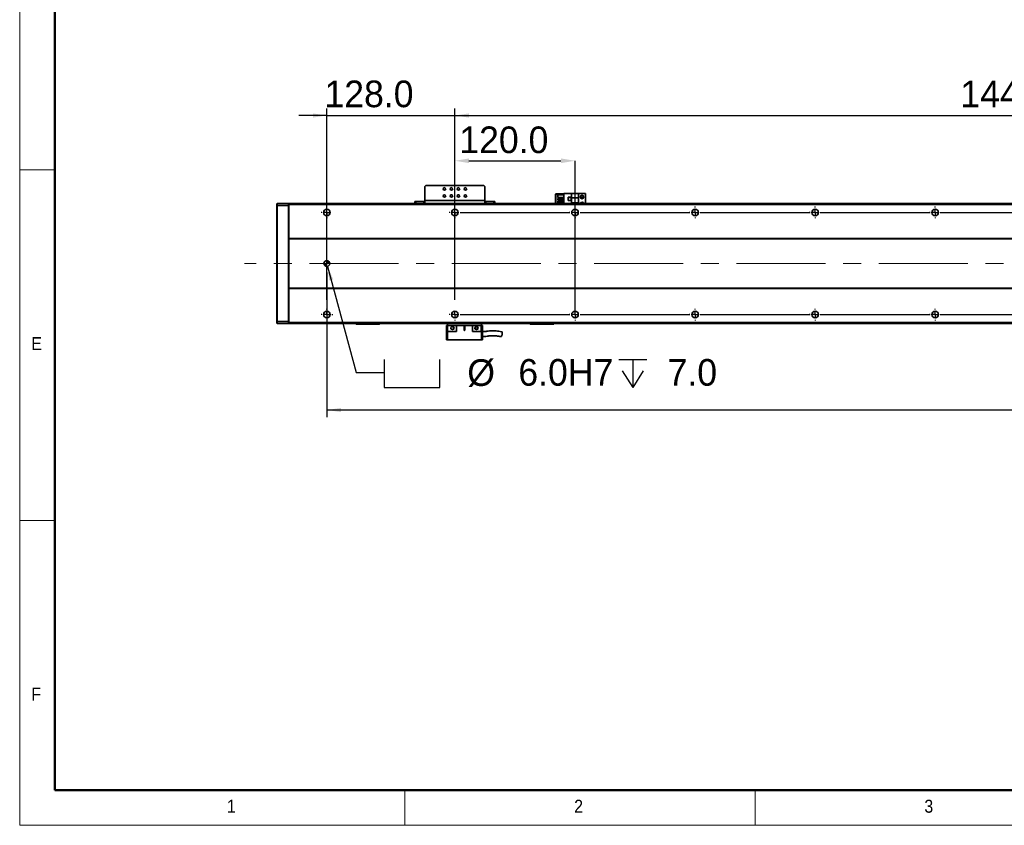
# Model space of a CAD drawing. Header units: millimetres. Extents: x 35 to 2905, y 35 to 2044.
# Tile 1 of 9: x 35 to 1019, y 35 to 839. Entities that reach past the tile are written whole.
import ezdxf

# ---------------------------------------------------------------- set-up
doc = ezdxf.new("R2010")
doc.units = ezdxf.units.MM
doc.header["$LTSCALE"] = 7
doc.header["$PDSIZE"] = -1
doc.linetypes.add('CENTERX2', pattern=[20.32, 12.7, -2.54, 2.54, -2.54])
doc.layers.add('黑色实线', color=7, linetype='Continuous')
doc.styles.add('SLDTEXTSTYLE1', font='Gothic.ttf', dxfattribs={"width": 0.913})
doc.styles.add('SLDTEXTSTYLE8', font='txt')
doc.styles.add('SLDTEXTSTYLE9', font='txt', dxfattribs={"bigfont": 'bigfont'})
doc.dimstyles.new('SLDDIMSTYLE0', dxfattribs={"dimtxt": 26.6, "dimasz": 14, "dimexe": 0, "dimexo": 0.0625, "dimgap": 6.65, "dimtad": 2, "dimdec": 1, "dimrnd": 1e-09, "dimzin": 4, "dimdsep": 46, "dimtxsty": 'SLDTEXTSTYLE8', "dimsah": 1, "dimcen": 0.09, "dimadec": 0, "dimazin": 1, "dimtfac": 1, "dimtdec": 1, "dimtmove": 0, "dimatfit": 0, "dimfxl": 0, "dimfrac": 2, "dimtolj": 1, "dimtzin": 12, "dimarcsym": 0})
doc.dimstyles.new('SLDDIMSTYLE3', dxfattribs={"dimtxt": 26.6, "dimasz": 14, "dimexe": 0, "dimexo": 0.0625, "dimgap": 6.65, "dimtad": 2, "dimdec": 1, "dimrnd": 1e-09, "dimzin": 4, "dimdsep": 46, "dimtxsty": 'SLDTEXTSTYLE8', "dimsah": 1, "dimcen": 0.09, "dimadec": 0, "dimazin": 1, "dimtfac": 1, "dimtdec": 1, "dimtofl": 0, "dimtmove": 0, "dimatfit": 3, "dimfxl": 0, "dimfrac": 2, "dimtolj": 1, "dimtzin": 12, "dimarcsym": 0})
doc.dimstyles.new('SLDDIMSTYLE7', dxfattribs={"dimtxt": 26.6, "dimasz": 14, "dimexe": 0, "dimexo": 0.0625, "dimgap": 6.65, "dimtad": 0, "dimtih": 1, "dimtoh": 1, "dimdec": 1, "dimrnd": 1e-09, "dimzin": 4, "dimdsep": 46, "dimtxsty": 'SLDTEXTSTYLE8', "dimsah": 1, "dimcen": 0, "dimadec": 0, "dimazin": 1, "dimtfac": 1, "dimtdec": 1, "dimtofl": 0, "dimtmove": 0, "dimatfit": 3, "dimfxl": 0, "dimfrac": 2, "dimtolj": 1, "dimtzin": 12, "dimarcsym": 0})

# ---------------------------------------------------------------- blocks, each defined once
blk = doc.blocks.new('SW_SYMBOL_HOLE_SPOT')
at = {"layer": '黑色实线', "color": 0}
for p, q in [((0, 6125), (0, 525)), ((11200, 525), (11200, 6125)), ((0, 525), (11200, 525))]:
    blk.add_line(p, q, dxfattribs=at)
blk = doc.blocks.new('SW_SYMBOL_HOLE_DEPTH')
at = {"layer": '黑色实线', "color": 0}
for p, q in [((0, 6125), (5600, 6125)), ((2800, 6125), (2800, 525)), ((700, 3885), (2800, 525)), ((4900, 3885), (2800, 525))]:
    blk.add_line(p, q, dxfattribs=at)
blk = doc.blocks.new('_D_27')
at = {"layer": '黑色实线'}
for p, q in [((342.76, 593.1), (371.13, 487.21)), ((371.13, 487.21), (399.13, 487.21))]:
    blk.add_line(p, q, dxfattribs=at)
blk.add_solid([(342.76, 593.1), (344.35, 579.03), (348.41, 580.12)], dxfattribs=at)
at = {"layer": '黑色实线', "xscale": 0.004985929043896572, "yscale": 0.004985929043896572, "zscale": 0.004985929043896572}
for name, p in [('SW_SYMBOL_HOLE_SPOT', (399.13, 469.6)), ('SW_SYMBOL_HOLE_DEPTH', (633.7, 469.6))]:
    blk.add_blockref(name, p, dxfattribs=at)
at = {"layer": '黑色实线', "char_height": 26.6, "attachment_point": 1, "style": 'SLDTEXTSTYLE8'}
for s, insert in [('%%c', (482.36, 500.35)), (' 6.0H7 ', (523.46, 500.61)), (' 7.0', (672.63, 500.61))]:
    blk.add_mtext(s, dxfattribs=dict(at, insert=insert))
blk = doc.blocks.new('_D_28')
at = {"layer": '黑色实线'}
for p, q in [((469.98, 559.73), (469.98, 750.8)), ((1909.98, 559.73), (1909.98, 750.8)), ((469.98, 743.8), (1909.98, 743.8))]:
    blk.add_line(p, q, dxfattribs=at)
for points in [[(469.98, 743.8), (483.98, 741.7), (483.98, 745.9)], [(1909.98, 743.8), (1895.98, 745.9), (1895.98, 741.7)]]:
    blk.add_solid(points, dxfattribs=at)
at = {"layer": '黑色实线', "char_height": 26.6, "attachment_point": 1}
for s, insert, style in [('1440.0', (975.1, 778.7), 'SLDTEXTSTYLE8'), ('=12×120.0（PITCH）', (1079.06, 778.7), 'SLDTEXTSTYLE9')]:
    blk.add_mtext(s, dxfattribs=dict(at, insert=insert, style=style))
blk = doc.blocks.new('_D_29')
at = {"layer": '黑色实线'}
for p, q in [((341.98, 559.73), (341.98, 750.8)), ((469.98, 559.73), (469.98, 750.8)), ((341.98, 743.8), (313.98, 743.8)), ((341.98, 743.8), (469.98, 743.8)), ((469.98, 743.8), (497.98, 743.8))]:
    blk.add_line(p, q, dxfattribs=at)
for points in [[(341.98, 743.8), (327.98, 745.9), (327.98, 741.7)], [(469.98, 743.8), (483.98, 741.7), (483.98, 745.9)]]:
    blk.add_solid(points, dxfattribs=at)
at = {"layer": '黑色实线', "insert": (339.58, 778.7), "char_height": 26.6, "attachment_point": 1, "style": 'SLDTEXTSTYLE8'}
blk.add_mtext('128.0', dxfattribs=at)
blk = doc.blocks.new('_D_32')
at = {"layer": '黑色实线'}
for p, q in [((341.98, 587.11), (341.98, 442.7)), ((2037.98, 581.57), (2037.98, 442.7)), ((2037.98, 449.7), (341.98, 449.7))]:
    blk.add_line(p, q, dxfattribs=at)
for points in [[(341.98, 449.7), (355.98, 447.6), (355.98, 451.8)], [(2037.98, 449.7), (2023.98, 451.8), (2023.98, 447.6)]]:
    blk.add_solid(points, dxfattribs=at)
at = {"layer": '黑色实线', "insert": (1127.05, 484.6), "char_height": 26.6, "attachment_point": 1, "style": 'SLDTEXTSTYLE8'}
blk.add_mtext('1696.0', dxfattribs=at)
blk = doc.blocks.new('_D_35')
at = {"layer": 'Defpoints', "color": 0}
for p in [(589.98, 698.59), (469.98, 652.84), (589.98, 545)]:
    blk.add_point(p, dxfattribs=at)
at = {"layer": '黑色实线', "color": 0, "lineweight": -2}
for p, q in [((469.98, 652.9), (469.98, 698.59)), ((483.98, 698.59), (575.98, 698.59)), ((589.98, 545.06), (589.98, 698.59))]:
    blk.add_line(p, q, dxfattribs=at)
at = {"layer": '黑色实线', "color": 0}
for points in [[(483.98, 700.93), (483.98, 696.26), (469.98, 698.59)], [(575.98, 700.93), (575.98, 696.26), (589.98, 698.59)]]:
    blk.add_solid(points, dxfattribs=at)
at = {"layer": '黑色实线', "color": 0, "insert": (518.87, 732.86), "char_height": 26.6, "attachment_point": 2, "style": 'SLDTEXTSTYLE8'}
blk.add_mtext('\\A1;120.0', dxfattribs=at)
blk = doc.blocks.new('SW_CENTERMARKSYMBOL_24')
at = {"layer": '黑色实线', "color": 0}
for p, q in [((-5.08, 0), (-5.84, 0)), ((0, 0), (-2.54, 0)), ((0, 5.08), (0, 5.84)), ((0, 0), (0, 2.54)), ((0, 0), (0, -2.54)), ((0, 0), (2.54, 0)), ((5.08, 0), (5.84, 0)), ((0, -5.08), (0, -5.84))]:
    blk.add_line(p, q, dxfattribs=at)
blk = doc.blocks.new('SW_CENTERMARKSYMBOL_25')
at = {"layer": '黑色实线', "color": 0}
for p, q in [((-133.08, 102), (-133.84, 102)), ((-128, 102), (-130.54, 102)), ((-128, 107.08), (-128, 107.84)), ((-128, 102), (-128, 104.54)), ((-128, 102), (-128, 99.46)), ((-128, 102), (-125.46, 102)), ((0, 102), (-2.54, 102)), ((0, 107.08), (0, 107.84)), ((0, 102), (0, 104.54)), ((0, 102), (0, 99.46)), ((0, 102), (2.54, 102)), ((5.08, 102), (5.84, 102)), ((-128, 96.92), (-128, 96.16)), ((-5.08, 0), (-5.84, 0)), ((0, 0), (-2.54, 0)), ((0, 0), (0, 2.54)), ((0, 0), (0, -2.54)), ((0, 0), (2.54, 0)), ((5.08, 0), (114.92, 0)), ((114.92, 0), (114.16, 0)), ((120, 0), (117.46, 0)), ((120, 0), (117.46, 0)), ((120, 5.08), (120, 5.84)), ((120, 0), (120, 2.54)), ((120, 0), (120, 2.54)), ((120, 0), (120, -2.54)), ((120, 0), (122.54, 0)), ((120, 0), (120, -2.54)), ((120, 0), (122.54, 0)), ((125.08, 0), (125.84, 0)), ((125.08, 0), (234.92, 0)), ((234.92, 0), (234.16, 0)), ((240, 0), (237.46, 0)), ((240, 0), (237.46, 0)), ((240, 0), (237.46, 0)), ((240, 5.08), (240, 5.84)), ((240, 0), (240, 2.54)), ((240, 0), (240, 2.54)), ((240, 0), (240, 2.54)), ((240, 0), (240, -2.54)), ((240, 0), (242.54, 0)), ((240, 0), (240, -2.54)), ((240, 0), (242.54, 0)), ((240, 0), (240, -2.54)), ((240, 0), (242.54, 0)), ((245.08, 0), (245.84, 0)), ((245.08, 0), (354.92, 0)), ((354.92, 0), (354.16, 0)), ((360, 0), (357.46, 0)), ((360, 0), (357.46, 0)), ((360, 0), (357.46, 0)), ((360, 0), (357.46, 0)), ((360, 5.08), (360, 5.84)), ((360, 0), (360, 2.54)), ((360, 0), (360, 2.54)), ((360, 0), (360, 2.54)), ((360, 0), (360, 2.54)), ((360, 0), (360, -2.54)), ((360, 0), (362.54, 0)), ((360, 0), (360, -2.54)), ((360, 0), (362.54, 0)), ((360, 0), (360, -2.54)), ((360, 0), (362.54, 0)), ((360, 0), (360, -2.54)), ((360, 0), (362.54, 0)), ((365.08, 0), (365.84, 0)), ((365.08, 0), (474.92, 0)), ((474.92, 0), (474.16, 0)), ((480, 0), (477.46, 0)), ((480, 0), (477.46, 0)), ((480, 0), (477.46, 0)), ((480, 0), (477.46, 0)), ((480, 0), (477.46, 0)), ((480, 5.08), (480, 5.84)), ((480, 0), (480, 2.54)), ((480, 0), (480, 2.54)), ((480, 0), (480, 2.54)), ((480, 0), (480, 2.54)), ((480, 0), (480, 2.54)), ((480, 0), (480, -2.54)), ((480, 0), (482.54, 0)), ((480, 0), (480, -2.54)), ((480, 0), (482.54, 0)), ((480, 0), (480, -2.54)), ((480, 0), (482.54, 0)), ((480, 0), (480, -2.54)), ((480, 0), (482.54, 0)), ((480, 0), (480, -2.54)), ((480, 0), (482.54, 0)), ((485.08, 0), (485.84, 0)), ((485.08, 0), (594.92, 0)), ((0, -5.08), (0, -5.84)), ((120, -5.08), (120, -5.84)), ((240, -5.08), (240, -5.84)), ((360, -5.08), (360, -5.84)), ((480, -5.08), (480, -5.84))]:
    blk.add_line(p, q, dxfattribs=at)
blk = doc.blocks.new('SW_CENTERMARKSYMBOL_26')
at = {"layer": '黑色实线', "color": 0}
for p, q in [((-125.08, 0), (-125.84, 0)), ((-120, 0), (-122.54, 0)), ((-120, 5.08), (-120, 5.84)), ((-120, 0), (-120, 2.54)), ((-120, 0), (-120, -2.54)), ((-120, 0), (-117.46, 0)), ((-114.92, 0), (-5.08, 0)), ((-5.08, 0), (-5.84, 0)), ((0, 0), (-2.54, 0)), ((0, 0), (-2.54, 0)), ((0, 5.08), (0, 5.84)), ((0, 0), (0, 2.54)), ((0, 0), (0, 2.54)), ((0, 0), (0, -2.54)), ((0, 0), (2.54, 0)), ((0, 0), (0, -2.54)), ((0, 0), (2.54, 0)), ((5.08, 0), (5.84, 0)), ((5.08, 0), (114.92, 0)), ((114.92, 0), (114.16, 0)), ((120, 0), (117.46, 0)), ((120, 0), (117.46, 0)), ((120, 0), (117.46, 0)), ((120, 5.08), (120, 5.84)), ((120, 0), (120, 2.54)), ((120, 0), (120, 2.54)), ((120, 0), (120, 2.54)), ((120, 0), (120, -2.54)), ((120, 0), (122.54, 0)), ((120, 0), (120, -2.54)), ((120, 0), (122.54, 0)), ((120, 0), (120, -2.54)), ((120, 0), (122.54, 0)), ((125.08, 0), (125.84, 0)), ((125.08, 0), (234.92, 0)), ((234.92, 0), (234.16, 0)), ((240, 0), (237.46, 0)), ((240, 0), (237.46, 0)), ((240, 0), (237.46, 0)), ((240, 0), (237.46, 0)), ((240, 5.08), (240, 5.84)), ((240, 0), (240, 2.54)), ((240, 0), (240, 2.54)), ((240, 0), (240, 2.54)), ((240, 0), (240, 2.54)), ((240, 0), (240, -2.54)), ((240, 0), (242.54, 0)), ((240, 0), (240, -2.54)), ((240, 0), (242.54, 0)), ((240, 0), (240, -2.54)), ((240, 0), (242.54, 0)), ((240, 0), (240, -2.54)), ((240, 0), (242.54, 0)), ((245.08, 0), (245.84, 0)), ((245.08, 0), (354.92, 0)), ((354.92, 0), (354.16, 0)), ((360, 0), (357.46, 0)), ((360, 0), (357.46, 0)), ((360, 0), (357.46, 0)), ((360, 0), (357.46, 0)), ((360, 0), (357.46, 0)), ((360, 5.08), (360, 5.84)), ((360, 0), (360, 2.54)), ((360, 0), (360, 2.54)), ((360, 0), (360, 2.54)), ((360, 0), (360, 2.54)), ((360, 0), (360, 2.54)), ((360, 0), (360, -2.54)), ((360, 0), (362.54, 0)), ((360, 0), (360, -2.54)), ((360, 0), (362.54, 0)), ((360, 0), (360, -2.54)), ((360, 0), (362.54, 0)), ((360, 0), (360, -2.54)), ((360, 0), (362.54, 0)), ((360, 0), (360, -2.54)), ((360, 0), (362.54, 0)), ((365.08, 0), (365.84, 0)), ((365.08, 0), (474.92, 0)), ((-120, -5.08), (-120, -5.84)), ((0, -5.08), (0, -5.84)), ((120, -5.08), (120, -5.84)), ((240, -5.08), (240, -5.84)), ((360, -5.08), (360, -5.84))]:
    blk.add_line(p, q, dxfattribs=at)
blk = doc.blocks.new('SW_DOWELSYMBOL_4')
at = {"linetype": 'Continuous', "lineweight": 18}
h = blk.add_hatch(color=0, dxfattribs=at)
edge = h.paths.add_edge_path(flags=0)
edge.add_arc((0, 0), 3, 180, 270)
edge.add_line((0, -3), (0, 0))
edge.add_line((0, 0), (-3, 0))
h = blk.add_hatch(color=0, dxfattribs=at)
edge = h.paths.add_edge_path(flags=0)
edge.add_arc((0, 0), 3, 0, 90)
edge.add_line((0, 3), (0, 0))
edge.add_line((0, 0), (3, 0))
at = {"layer": '黑色实线', "color": 0}
blk.add_circle((0, 0), 3, dxfattribs=at)

msp = doc.modelspace()

# ---------------------------------------------------------------- linework, layer by layer
at = {"color": 7, "linetype": 'Continuous', "lineweight": 18}
for p, q in [((35, 2044), (35, 35)), ((70, 2009), (70, 70)), ((35, 689.5), (70, 689.5)), ((70, 339.5), (35, 339.5)), ((70, 70), (2870, 70)), ((420, 35), (420, 70)), ((770, 70), (770, 35)), ((861, 70), (2870, 70)), ((35, 35), (2905, 35))]:
    msp.add_line(p, q, dxfattribs=at)
at = {"color": 7, "linetype": 'Continuous', "lineweight": 50}
for p, q in [((70, 2009), (70, 70)), ((70, 70), (2870, 70))]:
    msp.add_line(p, q, dxfattribs=at)
at = {"color": 7, "linetype": 'Continuous', "lineweight": 35}
for p, q in [((440.98, 673.8), (439.98, 672.8)), ((439.98, 672.8), (439.98, 659)), ((498.98, 673.8), (440.98, 673.8)), ((499.98, 672.8), (498.98, 673.8)), ((499.98, 659), (499.98, 672.8)), ((570.78, 665.5), (570.48, 665.2)), ((570.78, 665.2), (570.48, 665.2)), ((570.48, 656), (570.48, 665.2)), ((570.91, 665.5), (570.78, 665.2)), ((570.78, 665.5), (570.91, 665.5)), ((575.18, 665.2), (570.78, 665.2)), ((570.78, 665.2), (570.78, 656)), ((570.91, 665.5), (575.18, 665.5)), ((572.78, 662.06), (572.78, 664.56)), ((572.78, 664.56), (578.98, 664.56)), ((572.78, 662.06), (578.98, 662.06)), ((572.78, 659.52), (572.78, 661.02)), ((572.78, 661.02), (578.98, 661.02)), ((572.78, 659.52), (578.98, 659.52)), ((575.18, 664.56), (575.18, 665.5)), ((575.18, 665.5), (578.98, 665.5)), ((575.18, 661.02), (575.18, 662.06)), ((575.18, 658.48), (575.18, 659.52)), ((578.98, 656), (578.98, 665.8)), ((578.98, 665.8), (586.53, 665.8)), ((586.28, 662.1), (583.08, 662.1)), ((583.08, 662.1), (583.08, 658.9)), ((583.18, 662), (583.18, 659)), ((586.18, 662), (583.18, 662)), ((586.18, 659), (586.18, 662)), ((586.28, 658.9), (586.28, 662.1)), ((593.48, 665.8), (586.53, 665.8)), ((586.53, 665.8), (586.53, 661.5)), ((593.48, 661.5), (586.53, 661.5)), ((586.53, 656.5), (586.53, 661.5)), ((593.48, 661.5), (593.48, 665.8)), ((600.48, 665.8), (593.48, 665.8)), ((593.48, 661.5), (593.48, 656.5)), ((600.48, 665.8), (600.48, 656)), ((291.98, 655.7), (292.28, 656)), ((291.98, 653.87), (291.98, 655.7)), ((291.98, 653.87), (292.28, 654)), ((291.98, 538.12), (291.98, 653.87)), ((292.28, 656), (292.28, 654)), ((292.28, 656), (303.68, 656)), ((292.28, 654), (292.28, 538)), ((303.68, 654), (292.28, 654)), ((303.68, 654), (303.68, 656)), ((303.98, 655.7), (303.68, 656)), ((303.68, 538), (303.68, 654)), ((303.98, 653.87), (303.68, 654)), ((2075.98, 656), (303.98, 656)), ((303.98, 655), (303.98, 656)), ((2075.98, 655), (303.98, 655)), ((303.98, 621), (303.98, 655)), ((429.98, 656), (429.98, 658)), ((429.98, 658), (430.98, 658)), ((430.98, 658), (430.98, 656)), ((430.98, 658), (438.98, 658)), ((438.98, 658), (438.98, 656)), ((439.98, 658), (438.98, 658)), ((499.98, 659), (439.98, 659)), ((439.98, 656), (439.98, 659)), ((499.98, 659), (499.98, 656)), ((500.98, 658), (499.98, 658)), ((500.98, 658), (500.98, 656)), ((500.98, 658), (508.98, 658)), ((508.98, 656), (508.98, 658)), ((508.98, 658), (509.98, 658)), ((509.98, 658), (509.98, 656)), ((572.78, 656.98), (572.78, 658.48)), ((572.78, 658.48), (578.98, 658.48)), ((572.78, 656.98), (578.98, 656.98)), ((575.18, 656), (575.18, 656.98)), ((583.08, 658.9), (586.28, 658.9)), ((583.18, 659), (586.18, 659)), ((586.53, 656.5), (593.48, 656.5)), ((586.53, 656.5), (586.53, 656)), ((593.48, 656), (593.48, 656.5)), ((344.98, 648.37), (344.98, 645.62)), ((2075.98, 621), (303.98, 621)), ((303.98, 621), (303.98, 620.5)), ((2075.98, 620.5), (303.98, 620.5)), ((303.98, 571.5), (303.98, 620.5)), ((2075.98, 571.5), (303.98, 571.5)), ((303.98, 571), (303.98, 571.5)), ((2075.98, 571), (303.98, 571)), ((303.98, 537), (303.98, 571)), ((344.98, 546.37), (344.98, 543.62)), ((291.98, 536.3), (291.98, 538.12)), ((291.98, 538.12), (292.28, 538)), ((291.98, 536.3), (292.28, 536)), ((292.28, 538), (292.28, 536)), ((292.28, 538), (303.68, 538)), ((303.68, 536), (292.28, 536)), ((303.98, 538.12), (303.68, 538)), ((303.68, 536), (303.68, 538)), ((303.98, 536.3), (303.68, 536)), ((2075.98, 537), (303.98, 537)), ((303.98, 537), (303.98, 536)), ((2075.98, 536), (303.98, 536)), ((370.98, 535.8), (370.98, 536)), ((370.98, 535.8), (371.98, 535.8)), ((370.98, 535.8), (371.28, 535.5)), ((372.11, 535.5), (371.28, 535.5)), ((371.98, 536), (371.98, 535.8)), ((371.98, 535.8), (393.98, 535.8)), ((372.11, 535.5), (371.98, 535.8)), ((393.86, 535.5), (372.11, 535.5)), ((393.86, 535.5), (393.98, 535.8)), ((394.68, 535.5), (393.86, 535.5)), ((393.98, 535.8), (393.98, 536)), ((393.98, 535.8), (394.98, 535.8)), ((394.68, 535.5), (394.98, 535.8)), ((394.98, 536), (394.98, 535.8)), ((461.48, 534.1), (461.48, 519.7)), ((462.68, 534.1), (461.48, 534.1)), ((462.48, 534.1), (462.48, 536)), ((462.68, 534.1), (462.68, 528.1)), ((471.48, 534.1), (462.68, 534.1)), ((471.48, 534.1), (479.23, 534.1)), ((471.48, 534.1), (471.48, 528.1)), ((479.73, 534.1), (479.23, 534.1)), ((479.23, 534.1), (479.23, 529.35)), ((479.73, 534.1), (487.48, 534.1)), ((479.73, 529.35), (479.73, 534.1)), ((487.48, 528.1), (487.48, 534.1)), ((496.28, 534.1), (487.48, 534.1)), ((492.49, 532.15), (492.62, 531.74)), ((496.28, 528.1), (496.28, 534.1)), ((497.48, 534.1), (496.28, 534.1)), ((496.48, 534.1), (496.48, 536)), ((497.48, 519.7), (497.48, 534.1)), ((544.98, 535.8), (544.98, 536)), ((544.98, 535.8), (545.28, 535.5)), ((544.98, 535.8), (545.98, 535.8)), ((546.11, 535.5), (545.28, 535.5)), ((545.98, 536), (545.98, 535.8)), ((546.11, 535.5), (545.98, 535.8)), ((545.98, 535.8), (567.98, 535.8)), ((567.86, 535.5), (546.11, 535.5)), ((567.86, 535.5), (567.98, 535.8)), ((568.68, 535.5), (567.86, 535.5)), ((567.98, 535.8), (567.98, 536)), ((567.98, 535.8), (568.98, 535.8)), ((568.68, 535.5), (568.98, 535.8)), ((568.98, 536), (568.98, 535.8)), ((462.68, 528.1), (462.48, 528.1)), ((462.48, 519.7), (462.48, 528.1)), ((462.68, 528.1), (471.48, 528.1)), ((487.48, 528.1), (496.28, 528.1)), ((496.48, 528.1), (496.28, 528.1)), ((496.48, 528.1), (496.48, 519.7)), ((462.48, 519.7), (461.48, 519.7)), ((496.48, 519.7), (462.48, 519.7)), ((497.48, 519.7), (496.48, 519.7))]:
    msp.add_line(p, q, dxfattribs=at)
at = {"color": 8, "linetype": 'Continuous', "lineweight": 35}
for p, q in [((467.23, 664.5), (465.73, 664.5)), ((474.23, 664.5), (472.73, 664.5))]:
    msp.add_line(p, q, dxfattribs=at)
at = {"color": 7, "linetype": 'Continuous', "lineweight": 35}
for centre, radius in [((459.48, 670.5), 1.25), ((466.48, 670.5), 1.25), ((473.48, 670.5), 1.25), ((480.48, 670.5), 1.25), ((459.48, 663.5), 1.25), ((466.48, 663.5), 1.25), ((473.48, 663.5), 1.25), ((480.48, 663.5), 1.25), ((596.98, 662.5), 1.75), ((596.98, 662.5), 1.25), ((341.98, 647), 3.3), ((469.98, 647), 3.3), ((589.98, 647), 3.3), ((709.98, 647), 3.3), ((829.98, 647), 3.3), ((949.98, 647), 3.3), ((341.98, 596), 3), ((341.98, 545), 3.3), ((469.98, 545), 3.3), ((589.98, 545), 3.3), ((709.98, 545), 3.3), ((829.98, 545), 3.3), ((949.98, 545), 3.3), ((467.48, 531.6), 1.6), ((491.48, 531.6), 1.6)]:
    msp.add_circle(centre, radius, dxfattribs=at)
for centre, radius, start, end in [((596.98, 655.5), 1.75, 16.60155, 163.39845), ((596.98, 655.5), 1.25, 23.57818, 156.42182), ((479.48, 529.35), 0.25, 180, 0)]:
    msp.add_arc(centre, radius, start, end, dxfattribs=at)
for points, knots in [([(468.62, 531.74), (468.64, 531.62), (468.68, 531.36), (468.57, 530.97), (468.35, 530.62), (468.02, 530.35), (467.6, 530.2), (467.14, 530.2), (466.71, 530.33), (466.47, 530.51), (466.37, 530.6)], [0, 0, 0, 0, 0.1147377, 0.2305924, 0.3509258, 0.4758244, 0.6054507, 0.7393978, 0.8775413, 1, 1, 1, 1]), ([(467.46, 532.9), (467.61, 532.87), (467.89, 532.81), (468.24, 532.56), (468.42, 532.31), (468.48, 532.17), (468.49, 532.15)], [0, 0, 0, 0, 0.32233, 0.643215, 0.951835, 1, 1, 1, 1]), ([(491.48, 532.75), (491.37, 532.74), (491.14, 532.72), (490.82, 532.56), (490.56, 532.32), (490.39, 532.01), (490.32, 531.66), (490.35, 531.31), (490.49, 530.99), (490.71, 530.72), (491.01, 530.53), (491.35, 530.44), (491.7, 530.45), (492.03, 530.57), (492.31, 530.78), (492.52, 531.06), (492.64, 531.39), (492.63, 531.63), (492.62, 531.74)], [0, 0, 0, 0, 0.062498, 0.124997, 0.187497, 0.249997, 0.312496, 0.374996, 0.437495, 0.499997, 0.562494, 0.624995, 0.687496, 0.749995, 0.812497, 0.874998, 0.937499, 1, 1, 1, 1]), ([(492.62, 531.74), (492.64, 531.62), (492.68, 531.36), (492.57, 530.97), (492.35, 530.62), (492.02, 530.35), (491.6, 530.2), (491.14, 530.2), (490.71, 530.33), (490.47, 530.51), (490.37, 530.6)], [0, 0, 0, 0, 0.114738, 0.230593, 0.350926, 0.475832, 0.60545, 0.739397, 0.877549, 1, 1, 1, 1]), ([(491.46, 532.9), (491.61, 532.87), (491.89, 532.81), (492.24, 532.56), (492.42, 532.31), (492.48, 532.17), (492.49, 532.15)], [0, 0, 0, 0, 0.322312, 0.64322, 0.951843, 1, 1, 1, 1]), ([(516.8, 527.89), (515.83, 528.04), (514.01, 528.33), (511.55, 528.72), (509.49, 528.89), (507.63, 528.92), (505.6, 528.84), (503.77, 528.64), (502.26, 528.42), (501.25, 528.27), (500.21, 528.12), (499.14, 528), (498.23, 527.92), (497.68, 527.95), (497.48, 527.97)], [0, 0, 0, 0, 0.155774, 0.290786, 0.39677, 0.47499, 0.57359, 0.704746, 0.75469, 0.807087, 0.861209, 0.915956, 0.970407, 1, 1, 1, 1]), ([(497.48, 522.98), (497.72, 522.97), (498.44, 522.95), (499.58, 523.03), (501.26, 523.23), (502.96, 523.5), (504.64, 523.73), (506.09, 523.87), (507.77, 523.96), (509.68, 523.89), (511.72, 523.67), (513.83, 523.31), (515.38, 523.07), (516.22, 522.95)], [0, 0, 0, 0, 0.036868, 0.11254, 0.178518, 0.302805, 0.38427, 0.444528, 0.530286, 0.647338, 0.744746, 0.860354, 1, 1, 1, 1]), ([(516.23, 522.99), (516.26, 522.98), (516.36, 522.94), (516.56, 523.2), (516.77, 523.7), (516.96, 524.4), (517.1, 525.2), (517.18, 526.04), (517.18, 526.82), (517.11, 527.44), (516.97, 527.83), (516.85, 527.86), (516.8, 527.87)], [0, 0, 0, 0, 0.057406, 0.163025, 0.266466, 0.369977, 0.474788, 0.581585, 0.690231, 0.799775, 0.908817, 1, 1, 1, 1])]:
    msp.add_open_spline(points, degree=3, knots=knots, dxfattribs=at)
at = {"layer": '黑色实线', "linetype": 'CENTERX2', "lineweight": 18}
msp.add_line((2120.43, 596), (259.53, 596), dxfattribs=at)

# ---------------------------------------------------------------- block references
at = {"layer": '黑色实线'}
for name, p in [('SW_CENTERMARKSYMBOL_25', (469.98, 545)), ('SW_CENTERMARKSYMBOL_26', (589.98, 647)), ('SW_DOWELSYMBOL_4', (341.98, 596)), ('SW_CENTERMARKSYMBOL_24', (341.98, 545))]:
    msp.add_blockref(name, p, dxfattribs=at)

# ---------------------------------------------------------------- texts
at = {"color": 7, "linetype": 'Continuous', "lineweight": 0, "char_height": 12.96, "attachment_point": 1, "style": 'SLDTEXTSTYLE1'}
for s, insert in [('E', (46.67, 522.52)), ('F', (46.67, 172.52)), ('1', (242.08, 60.52)), ('2', (589.17, 60.52)), ('3', (939.17, 60.52))]:
    msp.add_mtext(s, dxfattribs=dict(at, insert=insert))

# ---------------------------------------------------------------- dimensions: what is measured, and where the dimension line sits
at = {"layer": '黑色实线'}
for base, p1, p2, dimstyle, picture, middle in [((469.98, 743.8), (341.98, 550.84), (469.98, 550.84), 'SLDDIMSTYLE0', '_D_29', (381.95, 743.8)), ((589.98, 698.59), (469.98, 652.84), (589.98, 545), 'SLDDIMSTYLE0', '_D_35', (518.87, 698.59)), ((341.98, 449.7), (2037.98, 590.46), (341.98, 596), 'SLDDIMSTYLE3', '_D_32', (1179.03, 449.7))]:
    dim = msp.add_linear_dim(base=base, p1=p1, p2=p2, dimstyle=dimstyle, dxfattribs=at)
    dim.commit()
    dim.dimension.update_dxf_attribs({"geometry": picture, "text_midpoint": middle, "dimtype": 160})
dim = msp.add_linear_dim(base=(1909.98, 743.8), p1=(469.98, 550.84), p2=(1909.98, 550.84), text='<>=12×120.0（PITCH）', dimstyle='SLDDIMSTYLE3', dxfattribs=at)
dim.commit()
dim.dimension.update_dxf_attribs({"geometry": '_D_28', "text_midpoint": (1193.61, 743.8), "dimtype": 160})
dim = msp.add_diameter_dim_2p(p1=(341.21, 598.89), p2=(342.76, 593.1), text='{\\fGDT;v} <>H7 {\\fGDT;x} 7.0\\P', dimstyle='SLDDIMSTYLE7', dxfattribs=at)
dim.commit()
dim.dimension.update_dxf_attribs({"geometry": '_D_27', "text_midpoint": (563.89, 487.21), "dimtype": 163})

doc.saveas('drawing.dxf')
